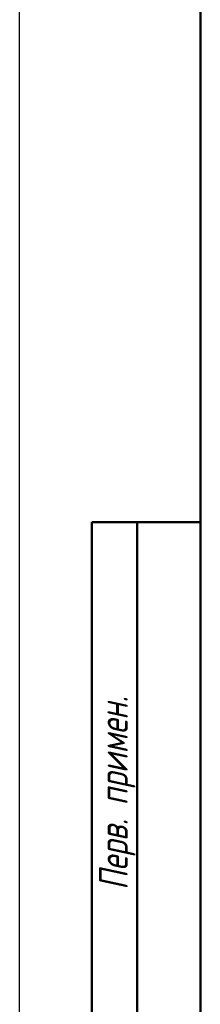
# Model space of a CAD drawing. Header units: millimetres. Extents: x 0 to 785, y -69 to 420.
# Tile 10 of 16: x 0 to 20, y 239 to 348. Entities that reach past the tile are written whole.
import ezdxf
from ezdxf.enums import TextEntityAlignment as Align

# ---------------------------------------------------------------- set-up
doc = ezdxf.new("R2010")
doc.units = ezdxf.units.MM
for name, color, linetype, lineweight in [('Кромка (ГОСТ)', 7, 'Continuous', 50), ('Обозначение (ГОСТ)', 7, 'Continuous', 25), ('Эскизная геометрия (ГОСТ)', 7, 'Continuous', 50)]:
    doc.layers.add(name, color=color, linetype=linetype, lineweight=lineweight)
doc.styles.get("Standard").update_dxf_attribs({"font": 'GOST Common Italic.ttf'})
doc.styles.add('Альтернативный текст (ГОСТ)', font='txt', dxfattribs={"width": 0.8})

# ---------------------------------------------------------------- blocks, each defined once
blk = doc.blocks.new('ГОСТ - Доп. графы 2')
at = {"layer": 'Эскизная геометрия (ГОСТ)'}
for p, q in [((-12, 0), (-12, 120)), ((-12, 120), (0, 120)), ((-7, 0), (-7, 120))]:
    blk.add_line(p, q, dxfattribs=at)
at = {"layer": 'Обозначение (ГОСТ)', "insert": (-9.19, 90.05), "char_height": 3.17, "width": 60.0143, "attachment_point": 5, "rotation": 90, "style": 'Альтернативный текст (ГОСТ)'}
blk.add_mtext('\\fGOST Common|b0|i1;\\H3.1700;Перв. примен.', dxfattribs=at)
at = {"layer": 'Обозначение (ГОСТ)', "lineweight": 30, "width": 0.8, "flags": 17}
for tag, p in [('Первичная_применяемость', (-3.65, 90.03)), ('Справочный_номер', (-3.55, 30.02))]:
    blk.add_attdef(tag, text='', height=3.17, rotation=90, dxfattribs=at).set_placement(p, align=Align.MIDDLE_CENTER)
blk = doc.blocks.new('Рамки ГОСТ_ граница 420x297')
at = {"layer": 'Кромка (ГОСТ)', "lineweight": 25}
blk.add_line((0, 0), (0, 420), dxfattribs=at)
at = {"layer": 'Кромка (ГОСТ)'}
blk.add_line((20, 415), (20, 5), dxfattribs=at)

msp = doc.modelspace()

# ---------------------------------------------------------------- block references
for name, p in [('Рамки ГОСТ_ граница 420x297', (0, 0)), ('ГОСТ - Доп. графы 2', (20, 172))]:
    msp.add_blockref(name, p)

doc.saveas('drawing.dxf')
